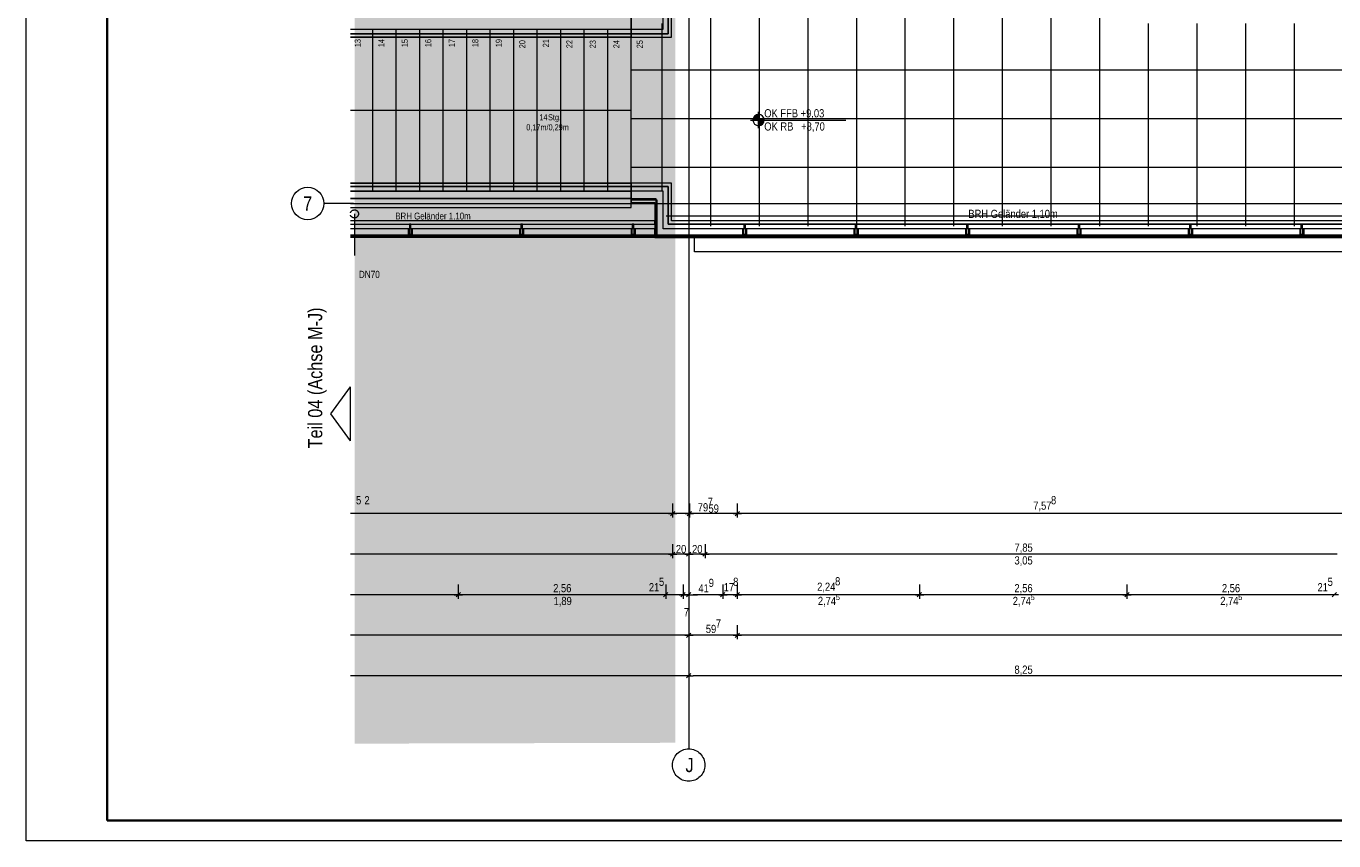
# Model space of a CAD drawing. Extents: x -620 to 300, y 62 to 1112.
# Tile 1 of 88: x -620 to -297, y 62 to 263. Entities that reach past the tile are written whole.
import ezdxf
from ezdxf.enums import TextEntityAlignment as Align
from ezdxf.lldxf.tags import DXFTag

# ---------------------------------------------------------------- set-up
doc = ezdxf.new("R2010")
doc.units = 0
doc.layers.get('0').update_dxf_attribs({"lineweight": 13})
for name, color, linetype, lineweight, true_color in [('30 -33 Aussenwände- 7 Fassade_ Elemente', 7, 'Continuous', 9, 0x00aacc), ('30 -34 Innenwände- 6 Elemente', 7, 'Continuous', 9, 0xff6633), ('30 -35 Decken- 2.2 Treppen Außen', 7, 'Continuous', 9, 0x009999), ('30 -36 Dächer- 3 Dachbeläge', 7, 'Continuous', 15, 0x9999ff), ('30 -36 Dächer- 4 Dachbekleidungen', 7, 'Continuous', 9, 0xccccff), ('70 -72 Beschriftung- 1 Beschriftung allgemein', 7, 'Continuous', 9, 0xff6633), ('70 -76 Bemaßung- 2 Allgemein', 9, 'Continuous', 5, 0x808080), ('iwb_Layout BA_Markierung', 7, 'Continuous', 9, 0xbadcdc), ('iwb_Layout Text', 3, 'Continuous', 18, 0x00ff00)]:
    doc.layers.add(name, color=color, linetype=linetype, lineweight=lineweight, true_color=true_color)
for name, color, linetype, lineweight in [('40 -41 Abwasser_Wasser_Gas- 2 Wasser-1', 7, 'Continuous', 15), ('60- 61 allgemeine Ausstattung- 4 Terrassen', 7, 'Continuous', 9), ('70 -71 Achsen- 1 Gebäudeachsen', 7, 'STRICHPUNKT2-A06G9RP48I', 18), ('70 -72 Beschriftung- 5 Höhenkoten', 7, 'Continuous', 15), ('iwb_Layout Achsbezeichung', 7, 'Continuous', 13), ('iwb_Plankopf Rahmen', 7, 'Continuous', 35)]:
    doc.layers.add(name, color=color, linetype=linetype, lineweight=lineweight)
doc.styles.get("Standard").update_dxf_attribs({"font": 'ARIALN.TTF'})
tags = doc.linetypes.add('grob-A06G9RP38I', pattern=[14, 3, -8, 3]).pattern_tags.tags
tags[8:9] = [DXFTag(74, 4), DXFTag(75, 0), DXFTag(340, '0'), DXFTag(46, 0.0), DXFTag(50, 0.0), DXFTag(44, 0.0), DXFTag(45, 0.0)]
tags[6:7] = [DXFTag(74, 4), DXFTag(75, 0), DXFTag(340, '0'), DXFTag(46, 0.0), DXFTag(50, 0.0), DXFTag(44, 0.0), DXFTag(45, 0.0)]
tags[4:5] = [DXFTag(74, 4), DXFTag(75, 0), DXFTag(340, '0'), DXFTag(46, 0.0), DXFTag(50, 0.0), DXFTag(44, 0.0), DXFTag(45, 0.0)]
tags = doc.linetypes.add('STRICHPUNKT2', pattern=[12.7, 6.35, -3.175, 0, -3.175]).pattern_tags.tags
tags[10:11] = [DXFTag(74, 4), DXFTag(75, 0), DXFTag(340, '0'), DXFTag(46, 0.0), DXFTag(50, 0.0), DXFTag(44, 0.0), DXFTag(45, 0.0)]
tags[8:9] = [DXFTag(74, 4), DXFTag(75, 0), DXFTag(340, '0'), DXFTag(46, 0.0), DXFTag(50, 0.0), DXFTag(44, 0.0), DXFTag(45, 0.0)]
tags[6:7] = [DXFTag(74, 4), DXFTag(75, 0), DXFTag(340, '0'), DXFTag(46, 0.0), DXFTag(50, 0.0), DXFTag(44, 0.0), DXFTag(45, 0.0)]
tags[4:5] = [DXFTag(74, 4), DXFTag(75, 0), DXFTag(340, '0'), DXFTag(46, 0.0), DXFTag(50, 0.0), DXFTag(44, 0.0), DXFTag(45, 0.0)]
tags = doc.linetypes.add('STRICHPUNKT2-A06G9RP48I', pattern=[12.7, 6.35, -3.175, 0, -3.175]).pattern_tags.tags
tags[10:11] = [DXFTag(74, 4), DXFTag(75, 0), DXFTag(340, '0'), DXFTag(46, 0.0), DXFTag(50, 0.0), DXFTag(44, 0.0), DXFTag(45, 0.0)]
tags[8:9] = [DXFTag(74, 4), DXFTag(75, 0), DXFTag(340, '0'), DXFTag(46, 0.0), DXFTag(50, 0.0), DXFTag(44, 0.0), DXFTag(45, 0.0)]
tags[6:7] = [DXFTag(74, 4), DXFTag(75, 0), DXFTag(340, '0'), DXFTag(46, 0.0), DXFTag(50, 0.0), DXFTag(44, 0.0), DXFTag(45, 0.0)]
tags[4:5] = [DXFTag(74, 4), DXFTag(75, 0), DXFTag(340, '0'), DXFTag(46, 0.0), DXFTag(50, 0.0), DXFTag(44, 0.0), DXFTag(45, 0.0)]

# ---------------------------------------------------------------- blocks, each defined once
blk = doc.blocks.new('Polygon-A06G9ROV8I')
at = {"color": 0, "linetype": 'ByBlock', "lineweight": -2, "ltscale": 0.13}
blk.add_solid([(-459.48, 86.61), (-538.63, 86.4), (-459.32, 1083.81), (-538.63, 1083.81)], dxfattribs=at)
blk = doc.blocks.new('Referenz-A06G9RP68I')
at = {"layer": '30 -33 Aussenwände- 7 Fassade_ Elemente', "color": 0, "linetype": 'Continuous', "lineweight": -2, "ltscale": 0.13}
for p, q in [((-470.33, 220.43), (-470.33, 264.83)), ((-463.95, 220.43), (-470.33, 220.43)), ((-463.95, 211.83), (-463.95, 220.43)), ((-463.95, 211.83), (-539.61, 211.83)), ((46.65, 211.83), (-463.95, 211.83)), ((-454.75, 211.83), (-292.55, 211.83)), ((-454.75, 207.69), (-454.75, 211.83)), ((-292.55, 207.69), (-454.75, 207.69))]:
    blk.add_line(p, q, dxfattribs=at)
at = {"layer": '30 -34 Innenwände- 6 Elemente', "color": 0, "linetype": 'Continuous', "lineweight": -2, "ltscale": 0.13}
for p, q in [((-460.45, 224.63), (-470.33, 224.63)), ((-470.33, 224.63), (-470.33, 223.83)), ((-470.33, 223.83), (-461.25, 223.83)), ((-462.45, 222.63), (-470.33, 222.63)), ((-470.33, 222.63), (-470.33, 220.83)), ((-462.45, 213.33), (-462.45, 222.63)), ((-461.25, 223.83), (-461.25, 214.53)), ((-460.45, 215.33), (-460.45, 224.63)), ((-470.33, 220.83), (-464.25, 220.83)), ((-464.25, 220.83), (-464.25, 211.53)), ((45.15, 213.33), (-462.45, 213.33)), ((-461.25, 214.53), (43.95, 214.53)), ((43.15, 215.33), (-460.45, 215.33)), ((-464.25, 211.53), (46.95, 211.53))]:
    blk.add_line(p, q, dxfattribs=at)
at = {"layer": '30 -35 Decken- 2.2 Treppen Außen', "color": 0, "linetype": 'Continuous', "lineweight": -2, "ltscale": 0.13}
for p, q in [((-470.33, 262.63), (-470.33, 266.63)), ((-470.33, 218.63), (-470.33, 266.63)), ((-539.61, 262.63), (-534.13, 262.63)), ((-539.61, 262.63), (-470.33, 262.63)), ((-470.33, 261.43), (-539.61, 261.43)), ((-534.13, 262.63), (-528.33, 262.63)), ((-528.33, 262.63), (-522.53, 262.63)), ((-522.53, 262.63), (-516.73, 262.63)), ((-516.73, 262.63), (-510.93, 262.63)), ((-510.93, 262.63), (-505.13, 262.63)), ((-505.13, 262.63), (-499.33, 262.63)), ((-499.33, 262.63), (-493.53, 262.63)), ((-493.53, 262.63), (-487.73, 262.63)), ((-487.73, 262.63), (-481.93, 262.63)), ((-481.93, 262.63), (-476.13, 262.63)), ((-476.13, 262.63), (-470.33, 262.63)), ((-470.33, 262.63), (-470.33, 264.43)), ((-470.33, 260.63), (-470.33, 261.43)), ((-539.61, 260.63), (-470.33, 260.63)), ((-539.61, 242.63), (-470.33, 242.63)), ((-470.39, 242.65), (-470.33, 242.63)), ((-470.39, 242.62), (-470.39, 242.65)), ((-470.33, 242.63), (-470.39, 242.62)), ((-539.61, 224.63), (-470.33, 224.63)), ((-470.33, 223.83), (-539.61, 223.83)), ((-539.61, 222.63), (-534.13, 222.63)), ((-539.61, 222.63), (-470.33, 222.63)), ((-534.13, 222.63), (-528.33, 222.63)), ((-528.33, 222.63), (-522.53, 222.63)), ((-522.53, 222.63), (-516.73, 222.63)), ((-516.73, 222.63), (-510.93, 222.63)), ((-510.93, 222.63), (-505.13, 222.63)), ((-505.13, 222.63), (-499.33, 222.63)), ((-499.33, 222.63), (-493.53, 222.63)), ((-493.53, 222.63), (-487.73, 222.63)), ((-487.73, 222.63), (-481.93, 222.63)), ((-481.93, 222.63), (-476.13, 222.63)), ((-476.13, 222.63), (-470.33, 222.63)), ((-470.33, 224.63), (-470.33, 223.83)), ((-470.33, 222.63), (-470.33, 220.83)), ((-470.33, 218.63), (-470.33, 222.63)), ((-470.33, 220.83), (-539.61, 220.83)), ((-539.61, 218.63), (-470.33, 218.63))]:
    blk.add_line(p, q, dxfattribs=at)
at = {"layer": '30 -35 Decken- 2.2 Treppen Außen', "color": 0, "linetype": 'grob-A06G9RP38I', "lineweight": -2, "ltscale": 0.13}
for p, q in [((-470.33, 218.63), (-470.33, 266.63)), ((-470.33, 262.63), (-470.33, 266.63)), ((-539.61, 262.63), (-534.13, 262.63)), ((-539.61, 262.63), (-470.33, 262.63)), ((-539.61, 261.43), (-470.33, 261.43)), ((-534.13, 262.63), (-528.33, 262.63)), ((-534.13, 222.63), (-534.13, 262.63)), ((-528.33, 262.63), (-522.53, 262.63)), ((-528.33, 222.63), (-528.33, 262.63)), ((-522.53, 262.63), (-516.73, 262.63)), ((-522.53, 222.63), (-522.53, 262.63)), ((-516.73, 262.63), (-510.93, 262.63)), ((-516.73, 222.63), (-516.73, 262.63)), ((-510.93, 262.63), (-505.13, 262.63)), ((-510.93, 222.63), (-510.93, 262.63)), ((-505.13, 262.63), (-499.33, 262.63)), ((-505.13, 222.63), (-505.13, 262.63)), ((-499.33, 262.63), (-493.53, 262.63)), ((-499.33, 222.63), (-499.33, 262.63)), ((-493.53, 262.63), (-487.73, 262.63)), ((-493.53, 222.63), (-493.53, 262.63)), ((-487.73, 262.63), (-481.93, 262.63)), ((-487.73, 222.63), (-487.73, 262.63)), ((-481.93, 262.63), (-476.13, 262.63)), ((-481.93, 222.63), (-481.93, 262.63)), ((-476.13, 262.63), (-470.33, 262.63)), ((-476.13, 222.63), (-476.13, 262.63)), ((-470.33, 264.43), (-470.33, 262.63)), ((-470.33, 261.43), (-470.33, 260.63)), ((-470.33, 260.63), (-539.61, 260.63)), ((-539.61, 242.63), (-470.33, 242.63)), ((-470.33, 224.63), (-539.61, 224.63)), ((-539.61, 223.83), (-470.33, 223.83)), ((-539.61, 222.63), (-534.13, 222.63)), ((-470.33, 222.63), (-539.61, 222.63)), ((-534.13, 222.63), (-528.33, 222.63)), ((-528.33, 222.63), (-522.53, 222.63)), ((-522.53, 222.63), (-516.73, 222.63)), ((-516.73, 222.63), (-510.93, 222.63)), ((-510.93, 222.63), (-505.13, 222.63)), ((-505.13, 222.63), (-499.33, 222.63)), ((-499.33, 222.63), (-493.53, 222.63)), ((-493.53, 222.63), (-487.73, 222.63)), ((-487.73, 222.63), (-481.93, 222.63)), ((-481.93, 222.63), (-476.13, 222.63)), ((-476.13, 222.63), (-470.33, 222.63)), ((-470.33, 223.83), (-470.33, 224.63)), ((-470.33, 218.63), (-470.33, 222.63)), ((-470.33, 220.83), (-470.33, 222.63)), ((-539.61, 220.83), (-470.33, 220.83)), ((-539.61, 218.63), (-470.33, 218.63))]:
    blk.add_line(p, q, dxfattribs=at)
at = {"layer": '30 -36 Dächer- 3 Dachbeläge', "color": 0, "linetype": 'Continuous', "lineweight": -2, "ltscale": 0.13}
for p, q in [((-461.25, 261.43), (-461.25, 376.23)), ((-470.33, 266.63), (-470.33, 261.43)), ((-470.33, 261.43), (-461.25, 261.43)), ((-461.25, 223.83), (-470.33, 223.83)), ((-470.33, 223.83), (-470.33, 219.83)), ((-461.25, 214.53), (-461.25, 223.83)), ((-470.33, 219.83), (-464.55, 219.83)), ((-464.55, 219.83), (-464.55, 211.23)), ((-539.61, 214.53), (-464.55, 214.53)), ((-464.55, 214.53), (-464.55, 211.23)), ((43.95, 214.53), (-461.25, 214.53)), ((-464.55, 211.23), (-539.61, 211.23)), ((-464.55, 211.23), (47.25, 211.23))]:
    blk.add_line(p, q, dxfattribs=at)
at = {"layer": '30 -36 Dächer- 3 Dachbeläge', "color": 0, "lineweight": -2}
for p, q in [((-524.7, 211.93), (-525.1, 211.93)), ((-525.1, 211.93), (-525.1, 211.53)), ((-524.7, 211.53), (-524.7, 211.93)), ((-497.6, 211.93), (-497.6, 211.53)), ((-497.2, 211.93), (-497.6, 211.93)), ((-497.2, 211.53), (-497.2, 211.93)), ((-469.7, 211.93), (-470.1, 211.93)), ((-470.1, 211.93), (-470.1, 211.53)), ((-469.7, 211.53), (-469.7, 211.93)), ((-442.2, 211.93), (-442.6, 211.93)), ((-442.6, 211.93), (-442.6, 211.53)), ((-442.2, 211.53), (-442.2, 211.93)), ((-414.7, 211.93), (-415.1, 211.93)), ((-415.1, 211.93), (-415.1, 211.53)), ((-414.7, 211.53), (-414.7, 211.93)), ((-387.2, 211.93), (-387.6, 211.93)), ((-387.6, 211.93), (-387.6, 211.53)), ((-387.2, 211.53), (-387.2, 211.93)), ((-359.7, 211.93), (-360.1, 211.93)), ((-360.1, 211.93), (-360.1, 211.53)), ((-359.7, 211.53), (-359.7, 211.93)), ((-332.2, 211.93), (-332.6, 211.93)), ((-332.6, 211.93), (-332.6, 211.53)), ((-332.2, 211.53), (-332.2, 211.93)), ((-304.7, 211.93), (-305.1, 211.93)), ((-305.1, 211.93), (-305.1, 211.53)), ((-304.7, 211.53), (-304.7, 211.93))]:
    blk.add_line(p, q, dxfattribs=at)
for points in [[(-442.6, 211.53), (-442.6, 211.93), (-442.2, 211.53)], [(-442.2, 211.53), (-442.6, 211.93), (-442.2, 211.93)], [(-415.1, 211.53), (-415.1, 211.93), (-414.7, 211.53)], [(-414.7, 211.53), (-415.1, 211.93), (-414.7, 211.93)], [(-387.6, 211.53), (-387.6, 211.93), (-387.2, 211.53)], [(-387.2, 211.53), (-387.6, 211.93), (-387.2, 211.93)], [(-360.1, 211.53), (-360.1, 211.93), (-359.7, 211.53)], [(-359.7, 211.53), (-360.1, 211.93), (-359.7, 211.93)], [(-332.6, 211.53), (-332.6, 211.93), (-332.2, 211.53)], [(-332.2, 211.53), (-332.6, 211.93), (-332.2, 211.93)], [(-305.1, 211.53), (-305.1, 211.93), (-304.7, 211.53)], [(-304.7, 211.53), (-305.1, 211.93), (-304.7, 211.93)]]:
    blk.add_solid(points, dxfattribs=at)
at = {"layer": '30 -36 Dächer- 4 Dachbekleidungen', "color": 0, "linetype": 'Continuous', "lineweight": -2, "ltscale": 0.13}
for p, q in [((-462.45, 262.63), (-462.45, 376.23)), ((-461.25, 376.23), (-461.25, 261.43)), ((-460.45, 260.63), (-460.45, 376.23)), ((-470.33, 264.43), (-470.33, 262.63)), ((-470.33, 262.63), (-462.45, 262.63)), ((-461.25, 261.43), (-470.33, 261.43)), ((-470.33, 261.43), (-470.33, 260.63)), ((-470.33, 260.63), (-460.45, 260.63)), ((-460.45, 224.63), (-470.33, 224.63)), ((-470.33, 224.63), (-470.33, 223.83)), ((-470.33, 223.83), (-461.25, 223.83)), ((-463.95, 222.63), (-470.33, 222.63)), ((-470.33, 222.63), (-470.33, 220.83)), ((-462.45, 222.63), (-463.95, 222.63)), ((-462.45, 213.33), (-462.45, 222.63)), ((-461.25, 223.83), (-461.25, 214.53)), ((-460.45, 215.33), (-460.45, 224.63)), ((-470.33, 220.83), (-464.25, 220.83)), ((-464.25, 220.83), (-464.25, 211.53)), ((-464.55, 215.33), (-539.61, 215.33)), ((-539.61, 214.53), (-464.55, 214.53)), ((-464.55, 213.33), (-539.61, 213.33)), ((-525.4, 213.33), (-525.4, 211.93)), ((-524.7, 214.53), (-525.1, 214.53)), ((-525.1, 214.53), (-525.1, 213.33)), ((-525.1, 211.93), (-525.1, 213.33)), ((-524.7, 213.33), (-524.7, 214.53)), ((-524.7, 213.33), (-524.7, 211.93)), ((-524.4, 213.33), (-524.4, 211.93)), ((-497.9, 213.33), (-497.9, 211.93)), ((-497.6, 214.53), (-497.6, 213.33)), ((-497.2, 214.53), (-497.6, 214.53)), ((-497.6, 211.93), (-497.6, 213.33)), ((-497.2, 213.33), (-497.2, 214.53)), ((-497.2, 213.33), (-497.2, 211.93)), ((-496.9, 213.33), (-496.9, 211.93)), ((-470.4, 213.33), (-470.4, 211.93)), ((-470.1, 214.53), (-470.1, 213.33)), ((-469.7, 214.53), (-470.1, 214.53)), ((-470.1, 211.93), (-470.1, 213.33)), ((-469.7, 213.33), (-469.7, 214.53)), ((-469.7, 213.33), (-469.7, 211.93)), ((-469.4, 213.33), (-469.4, 211.93)), ((-464.55, 214.53), (-464.55, 215.33)), ((-464.55, 211.53), (-464.55, 213.33)), ((45.15, 213.33), (-462.45, 213.33)), ((-461.25, 214.53), (43.95, 214.53)), ((43.15, 215.33), (-460.45, 215.33)), ((-442.9, 213.33), (-442.9, 211.93)), ((-442.2, 214.53), (-442.6, 214.53)), ((-442.6, 214.53), (-442.6, 213.33)), ((-442.6, 211.93), (-442.6, 213.33)), ((-442.2, 213.33), (-442.2, 214.53)), ((-442.2, 213.33), (-442.2, 211.93)), ((-441.9, 213.33), (-441.9, 211.93)), ((-415.4, 213.33), (-415.4, 211.93)), ((-414.7, 214.53), (-415.1, 214.53)), ((-415.1, 214.53), (-415.1, 213.33)), ((-415.1, 211.93), (-415.1, 213.33)), ((-414.7, 213.33), (-414.7, 214.53)), ((-414.7, 213.33), (-414.7, 211.93)), ((-414.4, 213.33), (-414.4, 211.93)), ((-387.9, 213.33), (-387.9, 211.93)), ((-387.2, 214.53), (-387.6, 214.53)), ((-387.6, 214.53), (-387.6, 213.33)), ((-387.6, 211.93), (-387.6, 213.33)), ((-387.2, 213.33), (-387.2, 214.53)), ((-387.2, 213.33), (-387.2, 211.93)), ((-386.9, 213.33), (-386.9, 211.93)), ((-360.4, 213.33), (-360.4, 211.93)), ((-359.7, 214.53), (-360.1, 214.53)), ((-360.1, 214.53), (-360.1, 213.33)), ((-360.1, 211.93), (-360.1, 213.33)), ((-359.7, 213.33), (-359.7, 214.53)), ((-359.7, 213.33), (-359.7, 211.93)), ((-359.4, 213.33), (-359.4, 211.93)), ((-332.9, 213.33), (-332.9, 211.93)), ((-332.2, 214.53), (-332.6, 214.53)), ((-332.6, 214.53), (-332.6, 213.33)), ((-332.6, 211.93), (-332.6, 213.33)), ((-332.2, 213.33), (-332.2, 214.53)), ((-332.2, 213.33), (-332.2, 211.93)), ((-331.9, 213.33), (-331.9, 211.93)), ((-305.4, 213.33), (-305.4, 211.93)), ((-304.7, 214.53), (-305.1, 214.53)), ((-305.1, 214.53), (-305.1, 213.33)), ((-305.1, 211.93), (-305.1, 213.33)), ((-304.7, 213.33), (-304.7, 214.53)), ((-304.7, 213.33), (-304.7, 211.93)), ((-304.4, 213.33), (-304.4, 211.93)), ((-539.61, 211.53), (-464.55, 211.53)), ((-525.4, 211.93), (-525.1, 211.93)), ((-524.7, 211.93), (-525.1, 211.93)), ((-524.4, 211.93), (-524.7, 211.93)), ((-497.9, 211.93), (-497.6, 211.93)), ((-497.2, 211.93), (-497.6, 211.93)), ((-496.9, 211.93), (-497.2, 211.93)), ((-470.4, 211.93), (-470.1, 211.93)), ((-469.7, 211.93), (-470.1, 211.93)), ((-469.4, 211.93), (-469.7, 211.93)), ((-464.25, 211.53), (46.95, 211.53)), ((-442.9, 211.93), (-442.6, 211.93)), ((-442.2, 211.93), (-442.6, 211.93)), ((-441.9, 211.93), (-442.2, 211.93)), ((-415.4, 211.93), (-415.1, 211.93)), ((-414.7, 211.93), (-415.1, 211.93)), ((-414.4, 211.93), (-414.7, 211.93)), ((-387.9, 211.93), (-387.6, 211.93)), ((-387.2, 211.93), (-387.6, 211.93)), ((-386.9, 211.93), (-387.2, 211.93)), ((-360.4, 211.93), (-360.1, 211.93)), ((-359.7, 211.93), (-360.1, 211.93)), ((-359.4, 211.93), (-359.7, 211.93)), ((-332.9, 211.93), (-332.6, 211.93)), ((-332.2, 211.93), (-332.6, 211.93)), ((-331.9, 211.93), (-332.2, 211.93)), ((-305.4, 211.93), (-305.1, 211.93)), ((-304.7, 211.93), (-305.1, 211.93)), ((-304.4, 211.93), (-304.7, 211.93))]:
    blk.add_line(p, q, dxfattribs=at)
at = {"layer": '40 -41 Abwasser_Wasser_Gas- 2 Wasser-1', "color": 0, "linetype": 'Continuous', "lineweight": -2, "ltscale": 0.13}
for p, q in [((-539.61, 217.31), (-539.59, 217.36)), ((-539.58, 216.68), (-539.61, 216.76)), ((-539.59, 217.36), (-539.56, 217.45)), ((-539.54, 216.59), (-539.58, 216.68)), ((-539.56, 217.45), (-539.51, 217.53)), ((-539.5, 216.51), (-539.54, 216.59)), ((-539.51, 217.53), (-539.46, 217.62)), ((-539.44, 216.43), (-539.5, 216.51)), ((-539.46, 217.62), (-539.4, 217.69)), ((-539.38, 216.35), (-539.44, 216.43)), ((-539.4, 217.69), (-539.33, 217.76)), ((-539.31, 216.28), (-539.38, 216.35)), ((-539.33, 217.76), (-539.26, 217.83)), ((-539.23, 216.22), (-539.31, 216.28)), ((-539.26, 217.83), (-539.18, 217.88)), ((-539.15, 216.17), (-539.23, 216.22)), ((-539.18, 217.88), (-539.09, 217.93)), ((-539.09, 217.93), (-539, 217.97)), ((-539, 217.97), (-538.91, 218)), ((-538.91, 218), (-538.81, 218.02)), ((-538.81, 218.02), (-538.71, 218.03)), ((-538.71, 218.03), (-538.61, 218.03)), ((-538.61, 218.03), (-538.52, 218.03)), ((-538.52, 218.03), (-538.42, 218.01)), ((-538.42, 218.01), (-538.33, 217.98)), ((-538.33, 217.98), (-538.23, 217.95)), ((-538.23, 217.95), (-538.15, 217.9)), ((-538.12, 216.19), (-538.2, 216.14)), ((-538.15, 217.9), (-538.06, 217.85)), ((-538.04, 216.24), (-538.12, 216.19)), ((-538.06, 217.85), (-537.99, 217.79)), ((-537.96, 216.3), (-538.04, 216.24)), ((-537.99, 217.79), (-537.92, 217.72)), ((-537.9, 216.38), (-537.96, 216.3)), ((-537.92, 217.72), (-537.85, 217.64)), ((-537.83, 216.45), (-537.9, 216.38)), ((-537.85, 217.64), (-537.8, 217.56)), ((-537.78, 216.53), (-537.83, 216.45)), ((-537.8, 217.56), (-537.75, 217.48)), ((-537.74, 216.62), (-537.78, 216.53)), ((-537.75, 217.48), (-537.71, 217.39)), ((-537.7, 216.71), (-537.74, 216.62)), ((-537.71, 217.39), (-537.68, 217.29)), ((-537.67, 216.81), (-537.7, 216.71)), ((-537.68, 217.29), (-537.66, 217.2)), ((-537.66, 216.9), (-537.67, 216.81)), ((-537.66, 217.2), (-537.65, 217.1)), ((-537.65, 217), (-537.66, 216.9)), ((-537.65, 217.1), (-537.65, 217)), ((-539.06, 216.12), (-539.15, 216.17)), ((-538.97, 216.09), (-539.06, 216.12)), ((-538.87, 216.06), (-538.97, 216.09)), ((-538.78, 216.04), (-538.87, 216.06)), ((-538.68, 216.03), (-538.78, 216.04)), ((-538.58, 216.04), (-538.68, 216.03)), ((-538.48, 216.05), (-538.58, 216.04)), ((-538.39, 216.07), (-538.48, 216.05)), ((-538.29, 216.1), (-538.39, 216.07)), ((-538.2, 216.14), (-538.29, 216.1))]:
    blk.add_line(p, q, dxfattribs=at)
at = {"layer": '60- 61 allgemeine Ausstattung- 4 Terrassen', "color": 0, "lineweight": -2}
for p, q in [((-390.73, 214.03), (-390.73, 454.69)), ((-378.73, 214.03), (-378.73, 454.7)), ((-366.73, 214.03), (-366.73, 454.71)), ((-354.73, 214.03), (-354.73, 454.73)), ((-438.73, 214.03), (-438.73, 450.23)), ((-450.73, 214.03), (-450.73, 376.83)), ((-426.73, 214.03), (-426.73, 376.79)), ((-414.73, 214.03), (-414.73, 376.79)), ((-402.73, 214.03), (-402.73, 376.79)), ((-462.73, 222.63), (-462.73, 264.03)), ((-342.73, 214.03), (-342.73, 264.03)), ((-330.73, 214.03), (-330.73, 264.03)), ((-318.73, 214.03), (-318.73, 264.03)), ((-306.73, 214.03), (-306.73, 264.03)), ((-470.33, 252.58), (44.45, 252.58)), ((-470.33, 240.58), (44.45, 240.58)), ((-470.33, 228.58), (44.45, 228.58)), ((-461.75, 216.58), (44.45, 216.58))]:
    blk.add_line(p, q, dxfattribs=at)
at = {"layer": '60- 61 allgemeine Ausstattung- 4 Terrassen', "color": 0, "linetype": 'Continuous', "lineweight": -2, "ltscale": 0.13}
blk.add_line((-463.95, 211.83), (-539.61, 211.83), dxfattribs=at)
at = {"layer": '70 -71 Achsen- 1 Gebäudeachsen', "color": 0, "linetype": 'STRICHPUNKT2-A06G9RP48I', "lineweight": -2, "ltscale": 0.13}
for p, q in [((-456.18, 1084.55), (-456.18, 85.11)), ((-539.61, 219.61), (75.88, 219.61))]:
    blk.add_line(p, q, dxfattribs=at)
at = {"layer": '70 -71 Achsen- 1 Gebäudeachsen', "color": 0, "linetype": 'Continuous', "lineweight": -2, "ltscale": 0.13}
for p, q in [((-459.27, 83.65), (-459, 83.94)), ((-459, 83.94), (-458.71, 84.21)), ((-458.71, 84.21), (-458.4, 84.44)), ((-458.4, 84.44), (-458.06, 84.64)), ((-458.06, 84.64), (-457.71, 84.81)), ((-457.71, 84.81), (-457.34, 84.94)), ((-457.34, 84.94), (-456.96, 85.04)), ((-456.96, 85.04), (-456.57, 85.09)), ((-456.57, 85.09), (-456.18, 85.11)), ((-456.18, 85.11), (-455.78, 85.09)), ((-455.78, 85.09), (-455.4, 85.04)), ((-455.4, 85.04), (-455.02, 84.94)), ((-455.02, 84.94), (-454.65, 84.81)), ((-454.65, 84.81), (-454.29, 84.64)), ((-454.29, 84.64), (-453.95, 84.44)), ((-453.95, 84.44), (-453.64, 84.21)), ((-453.64, 84.21), (-453.35, 83.94)), ((-453.35, 83.94), (-453.08, 83.65)), ((-460.18, 81.11), (-460.16, 81.51)), ((-460.16, 80.72), (-460.18, 81.11)), ((-460.16, 81.51), (-460.1, 81.89)), ((-460.1, 80.33), (-460.16, 80.72)), ((-460.1, 81.89), (-460, 82.27)), ((-460, 82.27), (-459.87, 82.64)), ((-459.87, 82.64), (-459.7, 83)), ((-459.7, 83), (-459.5, 83.34)), ((-459.5, 83.34), (-459.27, 83.65)), ((-453.08, 83.65), (-452.85, 83.34)), ((-452.85, 83.34), (-452.65, 83)), ((-452.65, 83), (-452.48, 82.64)), ((-452.48, 82.64), (-452.35, 82.27)), ((-452.35, 82.27), (-452.25, 81.89)), ((-452.25, 81.89), (-452.2, 81.51)), ((-452.2, 80.72), (-452.25, 80.33)), ((-452.2, 81.51), (-452.18, 81.11)), ((-452.18, 81.11), (-452.2, 80.72)), ((-460, 79.95), (-460.1, 80.33)), ((-459.87, 79.58), (-460, 79.95)), ((-459.7, 79.23), (-459.87, 79.58)), ((-459.5, 78.89), (-459.7, 79.23)), ((-459.27, 78.58), (-459.5, 78.89)), ((-459, 78.29), (-459.27, 78.58)), ((-458.71, 78.02), (-459, 78.29)), ((-458.4, 77.79), (-458.71, 78.02)), ((-458.06, 77.59), (-458.4, 77.79)), ((-457.71, 77.42), (-458.06, 77.59)), ((-454.29, 77.59), (-454.65, 77.42)), ((-453.95, 77.79), (-454.29, 77.59)), ((-453.64, 78.02), (-453.95, 77.79)), ((-453.35, 78.29), (-453.64, 78.02)), ((-453.08, 78.58), (-453.35, 78.29)), ((-452.85, 78.89), (-453.08, 78.58)), ((-452.65, 79.23), (-452.85, 78.89)), ((-452.48, 79.58), (-452.65, 79.23)), ((-452.35, 79.95), (-452.48, 79.58)), ((-452.25, 80.33), (-452.35, 79.95)), ((-457.34, 77.29), (-457.71, 77.42)), ((-456.96, 77.19), (-457.34, 77.29)), ((-456.57, 77.13), (-456.96, 77.19)), ((-456.18, 77.11), (-456.57, 77.13)), ((-455.78, 77.13), (-456.18, 77.11)), ((-455.4, 77.19), (-455.78, 77.13)), ((-455.02, 77.29), (-455.4, 77.19)), ((-454.65, 77.42), (-455.02, 77.29))]:
    blk.add_line(p, q, dxfattribs=at)
at = {"layer": '70 -72 Beschriftung- 1 Beschriftung allgemein', "color": 0, "linetype": 'Continuous', "lineweight": -2, "ltscale": 0.13}
for p, q in [((-538.65, 217.03), (-538.65, 206.74)), ((-538.65, 206.74), (-538.66, 206.8)), ((-538.66, 206.8), (-538.63, 206.8)), ((-538.63, 206.8), (-538.65, 206.74))]:
    blk.add_line(p, q, dxfattribs=at)
at = {"layer": '70 -72 Beschriftung- 5 Höhenkoten', "color": 0, "linetype": 'Continuous', "lineweight": -2, "ltscale": 0.13}
for p, q in [((-438.93, 238.18), (-438.93, 242.18)), ((-440.93, 240.18), (-417.37, 240.18)), ((-440.33, 240.18), (-438.93, 240.18)), ((-438.93, 240.18), (-440.33, 240.18)), ((-438.93, 240.18), (-438.93, 241.58)), ((-438.93, 241.58), (-438.93, 240.18)), ((-437.53, 240.18), (-438.93, 240.18)), ((-438.93, 240.18), (-438.93, 238.78)), ((-438.93, 240.18), (-437.53, 240.18)), ((-438.93, 238.78), (-438.93, 240.18))]:
    blk.add_line(p, q, dxfattribs=at)
for major_axis in [(0, 1.4), (-1.4, 0), (1.4, 0), (0, -1.4)]:
    blk.add_ellipse((-438.93, 240.18), major_axis=major_axis, ratio=1, start_param=0, end_param=1.570796, dxfattribs=at)
at = {"layer": '70 -72 Beschriftung- 5 Höhenkoten', "color": 0, "lineweight": -2}
for points in [[(-440.31, 240.18), (-440.33, 240.18), (-440.31, 240.39)], [(-440.26, 240.18), (-440.31, 240.39), (-440.26, 240.61)], [(-440.31, 240.18), (-440.31, 240.39), (-440.26, 240.18)], [(-440.17, 240.18), (-440.26, 240.61), (-440.17, 240.81)], [(-440.26, 240.18), (-440.26, 240.61), (-440.17, 240.18)], [(-440.06, 240.18), (-440.17, 240.81), (-440.06, 241)], [(-440.17, 240.18), (-440.17, 240.81), (-440.06, 240.18)], [(-439.92, 240.18), (-440.06, 241), (-439.92, 241.17)], [(-440.06, 240.18), (-440.06, 241), (-439.92, 240.18)], [(-439.75, 240.18), (-439.92, 241.17), (-439.75, 241.31)], [(-439.92, 240.18), (-439.92, 241.17), (-439.75, 240.18)], [(-439.56, 240.18), (-439.75, 241.31), (-439.56, 241.42)], [(-439.75, 240.18), (-439.75, 241.31), (-439.56, 240.18)], [(-439.36, 240.18), (-439.56, 241.42), (-439.36, 241.51)], [(-439.56, 240.18), (-439.56, 241.42), (-439.36, 240.18)], [(-439.15, 240.18), (-439.36, 241.51), (-439.15, 241.56)], [(-439.36, 240.18), (-439.36, 241.51), (-439.15, 240.18)], [(-438.93, 240.18), (-439.15, 241.56), (-438.93, 241.58)], [(-439.15, 240.18), (-439.15, 241.56), (-438.93, 240.18)], [(-438.93, 238.78), (-438.93, 240.18), (-438.71, 238.79)], [(-438.71, 238.79), (-438.93, 240.18), (-438.71, 240.18)], [(-438.71, 238.79), (-438.71, 240.18), (-438.49, 238.84)], [(-438.49, 238.84), (-438.71, 240.18), (-438.49, 240.18)], [(-438.49, 238.84), (-438.49, 240.18), (-438.29, 238.93)], [(-438.29, 238.93), (-438.49, 240.18), (-438.29, 240.18)], [(-438.29, 238.93), (-438.29, 240.18), (-438.1, 239.04)], [(-438.1, 239.04), (-438.29, 240.18), (-438.1, 240.18)], [(-438.1, 239.04), (-438.1, 240.18), (-437.94, 239.19)], [(-437.94, 239.19), (-438.1, 240.18), (-437.94, 240.18)], [(-437.94, 239.19), (-437.94, 240.18), (-437.79, 239.35)], [(-437.79, 239.35), (-437.94, 240.18), (-437.79, 240.18)], [(-437.79, 239.35), (-437.79, 240.18), (-437.68, 239.54)], [(-437.68, 239.54), (-437.79, 240.18), (-437.68, 240.18)], [(-437.68, 239.54), (-437.68, 240.18), (-437.6, 239.74)], [(-437.6, 239.74), (-437.68, 240.18), (-437.6, 240.18)], [(-437.6, 239.74), (-437.6, 240.18), (-437.54, 239.96)], [(-437.54, 239.96), (-437.6, 240.18), (-437.54, 240.18)], [(-437.54, 239.96), (-437.54, 240.18), (-437.53, 240.18)]]:
    blk.add_solid(points, dxfattribs=at)
at = {"layer": '70 -76 Bemaßung- 2 Allgemein', "color": 0, "linetype": 'Continuous', "lineweight": -2, "ltscale": 0.13}
for p, q in [((-460.15, 145.63), (-460.15, 142.13)), ((-460.15, 145.63), (-460.15, 142.13)), ((-456.01, 145.63), (-456.01, 142.13)), ((-456.01, 145.63), (-456.01, 142.13)), ((-444.21, 145.63), (-444.21, 142.13)), ((-444.21, 145.63), (-444.21, 142.13)), ((-444.21, 145.63), (-444.21, 142.13)), ((-444.21, 145.63), (-444.21, 142.13)), ((-457.07, 143.13), (-539.61, 143.13)), ((-461.21, 143.13), (-539.61, 143.13)), ((-459.15, 143.13), (-461.21, 143.13)), ((-461.15, 143.13), (-459.09, 143.13)), ((-459.62, 143.66), (-460.68, 142.6)), ((-460.68, 142.6), (-459.62, 143.66)), ((-445.27, 143.13), (-459.09, 143.13)), ((-455.01, 143.13), (-457.07, 143.13)), ((-457.01, 143.13), (-454.95, 143.13)), ((-455.48, 143.66), (-456.54, 142.6)), ((-456.54, 142.6), (-455.48, 143.66)), ((-445.27, 143.13), (-454.95, 143.13)), ((-443.21, 143.13), (-445.27, 143.13)), ((-443.21, 143.13), (-445.27, 143.13)), ((-445.21, 143.13), (-443.15, 143.13)), ((-445.21, 143.13), (-443.15, 143.13)), ((-443.68, 143.66), (-444.74, 142.6)), ((-444.74, 142.6), (-443.68, 143.66)), ((-443.68, 143.66), (-444.74, 142.6)), ((-444.74, 142.6), (-443.68, 143.66)), ((-293.71, 143.13), (-443.15, 143.13)), ((-293.71, 143.13), (-443.15, 143.13)), ((-460.15, 135.63), (-460.15, 132.13)), ((-460.15, 135.63), (-460.15, 132.13)), ((-456.15, 135.63), (-456.15, 132.13)), ((-456.15, 135.63), (-456.15, 132.13)), ((-452.15, 135.63), (-452.15, 132.13)), ((-452.15, 135.63), (-452.15, 132.13)), ((-461.21, 133.13), (-539.61, 133.13)), ((-459.15, 133.13), (-461.21, 133.13)), ((-461.15, 133.13), (-459.09, 133.13)), ((-459.62, 133.66), (-460.68, 132.6)), ((-460.68, 132.6), (-459.62, 133.66)), ((-457.21, 133.13), (-459.09, 133.13)), ((-455.15, 133.13), (-457.21, 133.13)), ((-457.15, 133.13), (-455.09, 133.13)), ((-455.62, 133.66), (-456.68, 132.6)), ((-456.68, 132.6), (-455.62, 133.66)), ((-453.21, 133.13), (-455.09, 133.13)), ((-451.15, 133.13), (-453.21, 133.13)), ((-453.15, 133.13), (-451.09, 133.13)), ((-451.62, 133.66), (-452.68, 132.6)), ((-452.68, 132.6), (-451.62, 133.66)), ((-296.21, 133.13), (-451.09, 133.13)), ((-514.11, 123.13), (-539.61, 123.13)), ((-512.05, 123.13), (-514.11, 123.13)), ((-514.05, 123.13), (-511.99, 123.13)), ((-512.52, 123.66), (-513.58, 122.6)), ((-513.58, 122.6), (-512.52, 123.66)), ((-513.05, 125.63), (-513.05, 122.13)), ((-513.05, 125.63), (-513.05, 122.13)), ((-462.91, 123.13), (-511.99, 123.13)), ((-462.91, 123.13), (-463.97, 123.13)), ((-460.85, 123.13), (-462.91, 123.13)), ((-460.85, 123.13), (-462.91, 123.13)), ((-461.32, 123.66), (-462.38, 122.6)), ((-461.32, 123.66), (-462.38, 122.6)), ((-461.85, 125.63), (-461.85, 122.13)), ((-461.85, 125.63), (-461.85, 122.13)), ((-457.55, 123.13), (-461.85, 123.13)), ((-458.61, 123.13), (-459.67, 123.13)), ((-456.55, 123.13), (-458.61, 123.13)), ((-458.55, 123.13), (-456.49, 123.13)), ((-458.08, 122.6), (-457.02, 123.66)), ((-457.02, 123.66), (-458.08, 122.6)), ((-457.55, 125.63), (-457.55, 122.13)), ((-457.55, 125.63), (-457.55, 122.13)), ((-456.15, 123.13), (-457.55, 123.13)), ((-457.15, 123.13), (-455.09, 123.13)), ((-457.15, 123.13), (-455.09, 123.13)), ((-456.68, 122.6), (-455.62, 123.66)), ((-456.68, 122.6), (-455.62, 123.66)), ((-456.49, 123.13), (-455.43, 123.13)), ((-456.15, 125.63), (-456.15, 122.13)), ((-456.15, 125.63), (-456.15, 122.13)), ((-455.09, 123.13), (-454.03, 123.13)), ((-448.83, 123.13), (-455.09, 123.13)), ((-446.77, 123.13), (-448.83, 123.13)), ((-448.77, 123.13), (-446.71, 123.13)), ((-447.24, 123.66), (-448.3, 122.6)), ((-448.3, 122.6), (-447.24, 123.66)), ((-447.77, 125.63), (-447.77, 122.13)), ((-447.77, 125.63), (-447.77, 122.13)), ((-445.27, 123.13), (-446.71, 123.13)), ((-443.21, 123.13), (-445.27, 123.13)), ((-445.21, 123.13), (-443.15, 123.13)), ((-443.68, 123.66), (-444.74, 122.6)), ((-444.74, 122.6), (-443.68, 123.66)), ((-444.21, 125.63), (-444.21, 122.13)), ((-444.21, 125.63), (-444.21, 122.13)), ((-400.31, 123.13), (-443.15, 123.13)), ((-398.25, 123.13), (-400.31, 123.13)), ((-400.25, 123.13), (-398.19, 123.13)), ((-398.72, 123.66), (-399.78, 122.6)), ((-399.78, 122.6), (-398.72, 123.66)), ((-399.25, 125.63), (-399.25, 122.13)), ((-399.25, 125.63), (-399.25, 122.13)), ((-349.11, 123.13), (-398.19, 123.13)), ((-347.05, 123.13), (-349.11, 123.13)), ((-349.05, 123.13), (-346.99, 123.13)), ((-347.52, 123.66), (-348.58, 122.6)), ((-348.58, 122.6), (-347.52, 123.66)), ((-348.05, 125.63), (-348.05, 122.13)), ((-348.05, 125.63), (-348.05, 122.13)), ((-297.91, 123.13), (-346.99, 123.13)), ((-297.91, 123.13), (-298.97, 123.13)), ((-295.85, 123.13), (-297.91, 123.13)), ((-295.85, 123.13), (-297.91, 123.13)), ((-296.32, 123.66), (-297.38, 122.6)), ((-296.32, 123.66), (-297.38, 122.6)), ((-457.21, 113.13), (-539.61, 113.13)), ((-455.15, 113.13), (-457.21, 113.13)), ((-457.15, 113.13), (-455.09, 113.13)), ((-455.62, 113.66), (-456.68, 112.6)), ((-456.68, 112.6), (-455.62, 113.66)), ((-456.15, 115.63), (-456.15, 112.13)), ((-456.15, 115.63), (-456.15, 112.13)), ((-445.27, 113.13), (-455.09, 113.13)), ((-443.21, 113.13), (-445.27, 113.13)), ((-445.21, 113.13), (-443.15, 113.13)), ((-443.68, 113.66), (-444.74, 112.6)), ((-444.74, 112.6), (-443.68, 113.66)), ((-444.21, 115.63), (-444.21, 112.13)), ((-444.21, 115.63), (-444.21, 112.13)), ((25.85, 113.13), (-443.15, 113.13)), ((-455.62, 103.66), (-456.68, 102.6)), ((-456.68, 102.6), (-455.62, 103.66)), ((-456.15, 105.13), (-456.15, 102.13)), ((-456.15, 105.13), (-456.15, 102.13)), ((-457.21, 103.13), (-539.61, 103.13)), ((-455.65, 103.13), (-457.21, 103.13)), ((-456.65, 103.13), (-455.09, 103.13)), ((-292.21, 103.13), (-455.09, 103.13))]:
    blk.add_line(p, q, dxfattribs=at)
at = {"layer": '30 -35 Decken- 2.2 Treppen Außen', "color": 0, "linetype": 'ByBlock', "lineweight": -2, "ltscale": 0.13, "char_height": 1.5103, "attachment_point": 1}
for s, insert, rotation in [('{\\fArial Narrow;13}', (-538.6, 258.16), 90.001), ('{\\fArial Narrow;14}', (-532.77, 258.17), 90.001), ('{\\fArial Narrow;15}', (-527, 258.15), 90.001), ('{\\fArial Narrow;16}', (-521.2, 258.16), 90.001), ('{\\fArial Narrow;17}', (-515.37, 258.16), 90.001), ('{\\fArial Narrow;18}', (-509.6, 258.16), 90.001), ('{\\fArial Narrow;19}', (-503.8, 258.16), 90.001), ('{\\fArial Narrow;20}', (-498, 257.89), 90.001), ('{\\fArial Narrow;21}', (-492.17, 258.13), 90.001), ('{\\fArial Narrow;22}', (-486.37, 257.9), 90.001), ('{\\fArial Narrow;23}', (-480.6, 257.89), 90.001), ('{\\fArial Narrow;24}', (-474.77, 257.89), 90.001), ('{\\fArial Narrow;25}', (-469, 257.88), 90.001), ('{\\fArial Narrow;0,17m/0,29m}', (-496.26, 239.15), 0.001), ('{\\fArial Narrow;14}', (-493.02, 241.62), 0.001), ('{\\fArial Narrow;Stg.}', (-490.88, 241.62), 0.001)]:
    blk.add_mtext(s, dxfattribs=dict(at, insert=insert, rotation=rotation))
at = {"layer": '70 -71 Achsen- 1 Gebäudeachsen', "color": 0, "linetype": 'Continuous', "lineweight": -2, "ltscale": 0.13, "insert": (-456.97, 82.9), "char_height": 3.5241, "attachment_point": 1}
blk.add_mtext('{\\fArial Narrow;J}', dxfattribs=at)
at = {"layer": '70 -72 Beschriftung- 1 Beschriftung allgemein', "color": 0, "linetype": 'ByBlock', "lineweight": -2, "ltscale": 0.13, "attachment_point": 1}
for s, insert, char_height in [('{\\fArial Narrow;BRH Geländer 1,10m}', (-528.58, 217.36), 1.7), ('{\\fArial Narrow;DN70}', (-537.55, 203), 1.7621)]:
    blk.add_mtext(s, dxfattribs=dict(at, insert=insert, char_height=char_height))
at = {"layer": '70 -72 Beschriftung- 1 Beschriftung allgemein', "color": 0, "linetype": 'Continuous', "lineweight": -2, "ltscale": 0.13, "insert": (-387.17, 218.05), "char_height": 2.0138, "attachment_point": 1}
blk.add_mtext('{\\fArial Narrow;BRH Geländer 1,10m}', dxfattribs=at)
at = {"layer": '70 -72 Beschriftung- 5 Höhenkoten', "color": 0, "linetype": 'Continuous', "lineweight": -2, "ltscale": 0.13, "char_height": 2.0138, "attachment_point": 1}
for s, insert in [('{\\fArial Narrow;OK FFB +9,03}', (-437.53, 242.86)), ('{\\fArial Narrow;OK RB   +8,70}', (-437.53, 239.61))]:
    blk.add_mtext(s, dxfattribs=dict(at, insert=insert))
at = {"layer": '70 -76 Bemaßung- 2 Allgemein', "color": 0, "linetype": 'Continuous', "lineweight": -2, "ltscale": 0.13, "attachment_point": 1}
for s, insert, char_height in [('{\\fArial Narrow;5}', (-538.25, 147.43), 2.0138), ('{\\fArial Narrow;2}', (-536.18, 147.43), 2.0138), ('{\\fArial Narrow;79}', (-453.94, 145.7), 2.0138), ('{\\fArial Narrow;7}', (-451.48, 147.05), 2.0138), ('{\\fArial Narrow;59}', (-451.29, 145.39), 2.0138), ('{\\fArial Narrow;7,57}', (-371.16, 146.1), 2.0138), ('{\\fArial Narrow;7,57}', (-371.16, 146.1), 2.0138), ('{\\fArial Narrow;8}', (-366.78, 147.45), 2.0138), ('{\\fArial Narrow;8}', (-366.78, 147.45), 2.0138), ('{\\fArial Narrow;7,85}', (-375.79, 135.75), 2.0138), ('{\\fArial Narrow;20}', (-459.34, 135.39), 2.0138), ('{\\fArial Narrow;20}', (-455.34, 135.39), 2.0138), ('{\\fArial Narrow;3,05}', (-375.8, 132.6), 2.0138), ('{\\fArial Narrow;21}', (-466, 125.98), 2.0138), ('{\\fArial Narrow;5}', (-463.5, 127.32), 2.0138), ('{\\fArial Narrow;9}', (-451.23, 127.06), 2.0138), ('{\\fArial Narrow;17}', (-447.53, 125.98), 2.0138), ('{\\fArial Narrow;8}', (-445.21, 127.32), 2.0138), ('{\\fArial Narrow;2,24}', (-424.48, 126.1), 2.0138), ('{\\fArial Narrow;8}', (-420.06, 127.45), 2.0138), ('{\\fArial Narrow;21}', (-301.02, 125.98), 2.0138), ('{\\fArial Narrow;5}', (-298.52, 127.32), 2.0138), ('{\\fArial Narrow;2,56}', (-489.61, 125.75), 2.0138), ('{\\fArial Narrow;1,89}', (-489.52, 122.59), 2.0138), ('{\\fArial Narrow;41}', (-453.77, 125.72), 2.0138), ('{\\fArial Narrow;2,74}', (-424.3, 122.6), 2.0138), ('{\\fArial Narrow;5}', (-419.88, 123.16), 1.3426), ('{\\fArial Narrow;2,74}', (-376.22, 122.6), 2.0138), ('{\\fArial Narrow;2,56}', (-375.81, 125.75), 2.0138), ('{\\fArial Narrow;5}', (-371.8, 123.16), 1.3426), ('{\\fArial Narrow;2,74}', (-325.02, 122.6), 2.0138), ('{\\fArial Narrow;2,56}', (-324.61, 125.75), 2.0138), ('{\\fArial Narrow;5}', (-320.6, 123.16), 1.3426), ('{\\fArial Narrow;7}', (-457.38, 119.82), 2.0138), ('{\\fArial Narrow;7}', (-449.48, 117.05), 2.0138), ('{\\fArial Narrow;59}', (-451.95, 115.7), 2.0138), ('{\\fArial Narrow;8,25}', (-375.8, 105.65), 2.0138)]:
    blk.add_mtext(s, dxfattribs=dict(at, insert=insert, char_height=char_height))

msp = doc.modelspace()

# ---------------------------------------------------------------- linework, layer by layer
at = {"layer": 'iwb_Layout Achsbezeichung', "linetype": 'STRICHPUNKT2', "lineweight": 13, "ltscale": 0.39}
msp.add_line((-538.86, 219.61), (-546.19, 219.61), dxfattribs=at)
at = {"layer": 'iwb_Layout Achsbezeichung', "ltscale": 0.39}
msp.add_circle((-550.19, 219.61), 4, dxfattribs=at)
at = {"layer": 'iwb_Layout Text', "linetype": 'Continuous', "ltscale": 0.18}
for p, q in [((-544.48, 167.73), (-539.59, 174.42)), ((-539.59, 161.04), (-539.59, 174.42)), ((-539.59, 161.04), (-544.48, 167.73))]:
    msp.add_line(p, q, dxfattribs=at)
at = {"layer": 'iwb_Plankopf Rahmen', "color": 8, "lineweight": 13, "ltscale": 0.13, "true_color": 0x808080}
msp.add_lwpolyline([(300.35, 62.43), (-619.65, 62.43), (-619.65, 1112.43), (300.35, 1112.43), (300.35, 62.43)], close=True, dxfattribs=at)
at = {"layer": 'iwb_Plankopf Rahmen', "ltscale": 0.35}
msp.add_lwpolyline([(-599.65, 67.43), (-599.65, 1107.43), (295.35, 1107.43), (295.35, 67.43), (-599.65, 67.43)], close=True, dxfattribs=at)

# ---------------------------------------------------------------- block references
at = {"color": 8, "lineweight": 13, "ltscale": 0.13, "true_color": 0x808080}
msp.add_blockref('Referenz-A06G9RP68I', (0, 0), dxfattribs=at)
at = {"layer": 'iwb_Layout BA_Markierung', "ltscale": 0.13}
msp.add_blockref('Polygon-A06G9ROV8I', (0, 0), dxfattribs=at)

# ---------------------------------------------------------------- texts
at = {"layer": 'iwb_Layout Achsbezeichung', "ltscale": 0.39}
msp.add_text('7', height=3.5, dxfattribs=at).set_placement((-550.19, 219.61), align=Align.MIDDLE_CENTER)
at = {"layer": 'iwb_Layout Text', "ltscale": 0.18}
msp.add_text('Teil 04 (Achse M-J)', height=3.5, rotation=90, dxfattribs=at).set_placement((-546.59, 159.2))

doc.saveas('drawing.dxf')
